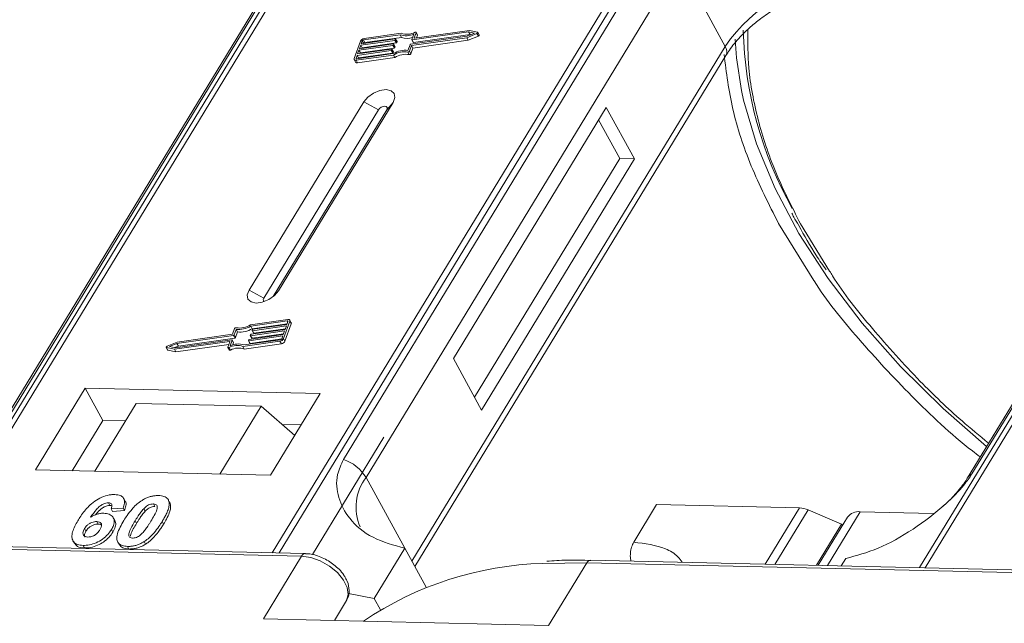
# Model space of a CAD drawing. Header units: millimetres. Extents: x 2145 to 3607, y 659 to 1692.
# Tile 60 of 85: x 3164 to 3212, y 1460 to 1490. Entities that reach past the tile are written whole.
import ezdxf

# ---------------------------------------------------------------- set-up
doc = ezdxf.new("R2010")
doc.units = ezdxf.units.MM

msp = doc.modelspace()

# ---------------------------------------------------------------- linework, layer by layer
at = {"color": 7, "linetype": 'Continuous', "lineweight": 15}
for p, q in [((3181.7, 1499.741), (3160.02, 1464.111)), ((3160.289, 1464.105), (3181.986, 1499.762)), ((3198.203, 1499.39), (3176.506, 1463.733)), ((3176.839, 1463.725), (3198.519, 1499.355)), ((3229.827, 1498.637), (3208.147, 1463.007)), ((3208.416, 1463.001), (3230.113, 1498.658)), ((3162.577, 1468.696), (3177.889, 1493.862)), ((3177.675, 1493.675), (3162.362, 1468.51)), ((3195.294, 1493.462), (3179.981, 1468.297)), ((3181.089, 1467.42), (3196.401, 1492.585)), ((3198.643, 1488.488), (3196.401, 1492.585)), ((3225.802, 1492.571), (3210.489, 1467.405)), ((3210.703, 1467.592), (3226.016, 1492.757)), ((3182.752, 1489.059), (3180.965, 1488.805)), ((3182.806, 1489.134), (3180.99, 1488.876)), ((3182.821, 1488.933), (3182.752, 1489.059)), ((3183.326, 1488.821), (3183.424, 1489.095)), ((3186.101, 1489.198), (3183.342, 1488.806)), ((3183.411, 1488.68), (3186.17, 1489.072)), ((3183.443, 1488.904), (3183.535, 1489.161)), ((3186.146, 1489.271), (3183.459, 1488.89)), ((3183.603, 1489.053), (3183.534, 1489.179)), ((3183.535, 1489.161), (3183.604, 1489.035)), ((3186.018, 1488.917), (3186.51, 1489.124)), ((3186.025, 1488.985), (3186.387, 1489.137)), ((3186.387, 1489.137), (3186.101, 1489.198)), ((3186.17, 1489.072), (3186.101, 1489.198)), ((3186.533, 1489.189), (3186.146, 1489.271)), ((3186.17, 1489.072), (3186.211, 1489.063)), ((3186.51, 1489.124), (3186.579, 1488.998)), ((3186.618, 1489.053), (3186.549, 1489.179)), ((3180.814, 1488.75), (3180.509, 1487.899)), ((3180.766, 1488.373), (3182.426, 1488.609)), ((3182.49, 1488.786), (3180.83, 1488.55)), ((3180.855, 1488.621), (3182.515, 1488.857)), ((3180.906, 1488.763), (3180.855, 1488.621)), ((3180.899, 1488.424), (3182.559, 1488.66)), ((3180.974, 1488.638), (3180.906, 1488.763)), ((3180.965, 1488.805), (3181.033, 1488.679)), ((3181.033, 1488.679), (3182.821, 1488.933)), ((3182.443, 1488.594), (3182.43, 1488.559)), ((3182.499, 1488.433), (3182.43, 1488.559)), ((3182.511, 1488.477), (3182.442, 1488.603)), ((3182.512, 1488.468), (3182.443, 1488.594)), ((3182.559, 1488.66), (3182.49, 1488.786)), ((3182.532, 1488.842), (3182.519, 1488.807)), ((3182.588, 1488.681), (3182.519, 1488.807)), ((3182.601, 1488.726), (3182.532, 1488.852)), ((3182.601, 1488.716), (3182.532, 1488.842)), ((3182.588, 1488.681), (3182.601, 1488.716)), ((3183.138, 1488.298), (3183.236, 1488.572)), ((3183.266, 1488.593), (3186.025, 1488.985)), ((3183.309, 1488.532), (3186.018, 1488.917)), ((3183.326, 1488.811), (3183.395, 1488.685)), ((3183.411, 1488.68), (3183.342, 1488.806)), ((3183.378, 1488.406), (3186.087, 1488.791)), ((3183.45, 1488.89), (3183.443, 1488.904)), ((3183.557, 1488.904), (3183.604, 1489.035)), ((3186.087, 1488.791), (3186.018, 1488.917)), ((3186.087, 1488.791), (3186.579, 1488.998)), ((3180.633, 1487.883), (3182.421, 1488.137)), ((3182.311, 1488.289), (3180.651, 1488.054)), ((3180.677, 1488.125), (3182.337, 1488.36)), ((3180.74, 1488.302), (3180.677, 1488.125)), ((3180.72, 1487.928), (3182.38, 1488.163)), ((3182.401, 1488.538), (3180.74, 1488.302)), ((3180.809, 1488.176), (3180.74, 1488.302)), ((3180.83, 1488.55), (3180.766, 1488.373)), ((3180.797, 1488.142), (3180.809, 1488.176)), ((3180.809, 1488.176), (3182.47, 1488.412)), ((3180.899, 1488.424), (3180.83, 1488.55)), ((3180.886, 1488.39), (3180.899, 1488.424)), ((3182.38, 1488.163), (3182.311, 1488.289)), ((3182.353, 1488.346), (3182.341, 1488.31)), ((3182.41, 1488.184), (3182.341, 1488.31)), ((3182.422, 1488.229), (3182.353, 1488.355)), ((3182.353, 1488.346), (3182.422, 1488.22)), ((3182.47, 1488.412), (3182.401, 1488.538)), ((3182.41, 1488.184), (3182.422, 1488.22)), ((3182.499, 1488.433), (3182.512, 1488.468)), ((3183.133, 1488.216), (3183.202, 1488.09)), ((3183.21, 1488.258), (3183.309, 1488.532)), ((3183.279, 1488.132), (3183.21, 1488.258)), ((3183.279, 1488.132), (3183.378, 1488.406)), ((3183.378, 1488.406), (3183.309, 1488.532)), ((3198.643, 1488.488), (3183.33, 1463.322)), ((3180.51, 1487.844), (3180.579, 1487.718)), ((3180.651, 1488.054), (3180.6, 1487.912)), ((3180.6, 1487.912), (3180.616, 1487.883)), ((3180.608, 1487.812), (3182.424, 1488.07)), ((3180.677, 1487.686), (3180.608, 1487.812)), ((3180.72, 1487.928), (3180.651, 1488.054)), ((3180.677, 1487.686), (3182.493, 1487.944)), ((3180.708, 1487.894), (3180.72, 1487.928)), ((3182.493, 1487.944), (3182.424, 1488.07)), ((3183.473, 1463.061), (3198.677, 1488.047)), ((3180.972, 1485.782), (3175.37, 1476.575)), ((3176.807, 1476.542), (3182.409, 1485.749)), ((3180.972, 1485.782), (3181.693, 1485.392)), ((3182.409, 1485.749), (3182.102, 1485.383)), ((3181.693, 1485.392), (3176.091, 1476.185)), ((3176.55, 1476.258), (3182.102, 1485.383)), ((3192.825, 1485.51), (3185.355, 1473.234)), ((3194.204, 1482.988), (3192.825, 1485.51)), ((3193.486, 1483.005), (3192.451, 1484.896)), ((3186.39, 1471.343), (3193.486, 1483.005)), ((3186.735, 1470.713), (3194.204, 1482.988)), ((3194.204, 1482.988), (3193.486, 1483.005)), ((3201.248, 1479.837), (3202.975, 1477.049)), ((3203.747, 1477.503), (3202.326, 1479.812)), ((3176.091, 1476.185), (3175.37, 1476.575)), ((3176.807, 1476.542), (3176.618, 1476.317)), ((3177.263, 1475.142), (3175.447, 1474.884)), ((3177.43, 1474.984), (3177.361, 1475.11)), ((3174.661, 1474.696), (3174.562, 1474.422)), ((3174.733, 1474.656), (3174.635, 1474.382)), ((3174.802, 1474.53), (3174.733, 1474.656)), ((3177.238, 1475.071), (3175.45, 1474.817)), ((3175.519, 1474.691), (3175.45, 1474.817)), ((3175.47, 1474.416), (3177.131, 1474.652)), ((3175.517, 1474.608), (3175.53, 1474.643)), ((3175.519, 1474.691), (3177.232, 1474.934)), ((3177.194, 1474.829), (3175.534, 1474.593)), ((3175.559, 1474.664), (3177.22, 1474.9)), ((3175.603, 1474.467), (3177.143, 1474.686)), ((3177.057, 1474.204), (3177.362, 1475.055)), ((3177.126, 1474.078), (3177.431, 1474.929)), ((3177.131, 1474.652), (3177.194, 1474.829)), ((3177.22, 1474.9), (3177.271, 1475.042)), ((3177.264, 1475.023), (3177.238, 1475.071)), ((3177.362, 1475.055), (3177.431, 1474.929)), ((3171.769, 1473.756), (3174.529, 1474.148)), ((3174.605, 1474.361), (3171.846, 1473.969)), ((3174.562, 1474.422), (3171.853, 1474.037)), ((3171.915, 1473.843), (3174.674, 1474.235)), ((3174.545, 1474.133), (3174.447, 1473.859)), ((3174.614, 1474.016), (3174.545, 1474.142)), ((3174.614, 1474.007), (3174.545, 1474.133)), ((3174.674, 1474.235), (3174.605, 1474.361)), ((3174.704, 1474.256), (3174.635, 1474.382)), ((3174.704, 1474.256), (3174.802, 1474.53)), ((3175.118, 1473.895), (3176.906, 1474.149)), ((3175.339, 1474.111), (3175.352, 1474.147)), ((3177.016, 1474.333), (3175.356, 1474.097)), ((3175.381, 1474.168), (3177.041, 1474.404)), ((3175.425, 1473.971), (3176.964, 1474.189)), ((3175.428, 1474.36), (3175.441, 1474.395)), ((3175.428, 1474.351), (3175.497, 1474.224)), ((3177.105, 1474.581), (3175.445, 1474.345)), ((3175.514, 1474.219), (3175.445, 1474.345)), ((3175.514, 1474.219), (3177.054, 1474.438)), ((3175.518, 1474.599), (3175.587, 1474.473)), ((3175.603, 1474.467), (3175.534, 1474.593)), ((3176.965, 1474.191), (3177.016, 1474.333)), ((3177.041, 1474.404), (3177.105, 1474.581)), ((3177.126, 1474.078), (3177.057, 1474.204)), ((3171.322, 1473.775), (3171.391, 1473.649)), ((3171.337, 1473.765), (3171.725, 1473.682)), ((3171.406, 1473.639), (3171.337, 1473.765)), ((3171.853, 1474.037), (3171.361, 1473.83)), ((3171.406, 1473.639), (3171.794, 1473.556)), ((3171.846, 1473.969), (3171.484, 1473.816)), ((3171.484, 1473.816), (3171.769, 1473.756)), ((3171.725, 1473.682), (3174.412, 1474.064)), ((3171.794, 1473.556), (3171.725, 1473.682)), ((3171.729, 1473.765), (3171.915, 1473.843)), ((3171.794, 1473.556), (3174.383, 1473.924)), ((3171.915, 1473.843), (3171.846, 1473.969)), ((3174.428, 1474.049), (3174.336, 1473.793)), ((3174.337, 1473.774), (3174.406, 1473.648)), ((3174.459, 1473.644), (3174.39, 1473.77)), ((3174.425, 1474.04), (3174.412, 1474.064)), ((3174.577, 1473.902), (3174.614, 1474.007)), ((3175.064, 1473.82), (3176.881, 1474.078)), ((3175.133, 1473.694), (3175.064, 1473.82)), ((3175.133, 1473.694), (3176.95, 1473.952)), ((3175.339, 1474.102), (3175.408, 1473.976)), ((3175.425, 1473.971), (3175.356, 1474.097)), ((3176.881, 1474.078), (3176.95, 1473.952)), ((3185.355, 1473.234), (3186.735, 1470.713)), ((3167.354, 1471.78), (3164.926, 1467.791)), ((3178.847, 1471.517), (3167.354, 1471.78)), ((3167.354, 1471.78), (3168.216, 1470.204)), ((3176.419, 1467.527), (3178.847, 1471.517)), ((3169.852, 1471.038), (3167.836, 1467.724)), ((3169.852, 1471.038), (3175.958, 1470.898)), ((3173.941, 1467.584), (3175.958, 1470.898)), ((3175.958, 1470.898), (3177.602, 1469.471)), ((3168.216, 1470.204), (3166.723, 1467.749)), ((3169.329, 1470.179), (3168.216, 1470.204)), ((3177.913, 1469.982), (3176.99, 1470.003)), ((3181.961, 1469.391), (3178.469, 1463.651)), ((3164.926, 1467.791), (3176.419, 1467.527)), ((3181.089, 1467.42), (3182.985, 1463.953)), ((3168.491, 1466.174), (3168.56, 1466.048)), ((3169.313, 1466.262), (3169.244, 1466.388)), ((3170.695, 1466.123), (3170.764, 1465.997)), ((3171.375, 1466.384), (3171.369, 1466.395)), ((3171.447, 1466.265), (3171.516, 1466.139)), ((3194.171, 1464.251), (3195.291, 1466.093)), ((3195.291, 1466.093), (3202.275, 1465.932)), ((3169.209, 1465.922), (3168.625, 1465.883)), ((3168.625, 1465.883), (3168.694, 1465.757)), ((3168.694, 1465.757), (3169.278, 1465.796)), ((3169.209, 1465.922), (3169.278, 1465.796)), ((3170.292, 1465.763), (3170.223, 1465.889)), ((3202.275, 1465.932), (3200.6, 1463.18)), ((3202.694, 1465.834), (3201.072, 1463.169)), ((3202.694, 1465.834), (3204.325, 1465.138)), ((3204.626, 1465.48), (3203.191, 1463.121)), ((3203.637, 1463.11), (3205.237, 1465.74)), ((3208.813, 1465.658), (3205.237, 1465.74)), ((3167.926, 1465.261), (3167.995, 1465.135)), ((3168.804, 1465.315), (3168.735, 1465.441)), ((3169.8, 1465.297), (3169.869, 1465.171)), ((3171.126, 1465.266), (3171.195, 1465.14)), ((3203.098, 1463.123), (3204.325, 1465.138)), ((3204.369, 1465.057), (3204.325, 1465.138)), ((3167.327, 1464.917), (3167.396, 1464.791)), ((3168.647, 1464.875), (3168.716, 1464.749)), ((3143.754, 1464.356), (3177.937, 1463.571)), ((3178.119, 1463.696), (3143.936, 1464.48)), ((3166.762, 1464.325), (3166.831, 1464.199)), ((3167.256, 1464.095), (3167.325, 1463.969)), ((3168.95, 1464.259), (3169.019, 1464.133)), ((3169.431, 1464.046), (3169.5, 1463.919)), ((3170.237, 1464.28), (3170.306, 1464.154)), ((3177.937, 1463.571), (3176.069, 1460.502)), ((3182.985, 1463.953), (3181.491, 1461.498)), ((3182.985, 1463.953), (3184.027, 1462.048)), ((3189.721, 1463.213), (3191.88, 1463.251)), ((3190.013, 1460.182), (3191.88, 1463.251)), ((3191.88, 1463.251), (3226.063, 1462.467)), ((3226.246, 1462.592), (3192.063, 1463.376)), ((3204.313, 1463.095), (3204.534, 1463.459)), ((3180.228, 1461.739), (3181.491, 1461.498)), ((3180.13, 1461.396), (3179.538, 1460.423)), ((3179.538, 1460.423), (3180.13, 1461.396)), ((3181.491, 1461.498), (3181.79, 1460.951)), ((3176.069, 1460.502), (3190.013, 1460.182))]:
    msp.add_line(p, q, dxfattribs=at)
at = {"color": 7, "linetype": 'Continuous', "lineweight": 15, "flags": 128}
for points in [[(3183.481, 1489.184), (3183.493, 1489.188), (3183.504, 1489.19), (3183.515, 1489.19), (3183.524, 1489.188), (3183.531, 1489.184), (3183.535, 1489.177), (3183.537, 1489.17), (3183.535, 1489.161)], [(3186.533, 1489.189), (3186.543, 1489.185), (3186.549, 1489.179), (3186.551, 1489.17), (3186.55, 1489.161), (3186.544, 1489.15), (3186.535, 1489.14), (3186.523, 1489.131), (3186.51, 1489.124)], [(3186.579, 1488.998), (3186.592, 1489.005), (3186.604, 1489.014), (3186.613, 1489.024), (3186.619, 1489.034), (3186.62, 1489.044), (3186.618, 1489.053)], [(3182.426, 1488.609), (3182.43, 1488.609), (3182.434, 1488.609), (3182.438, 1488.607), (3182.44, 1488.606), (3182.442, 1488.603), (3182.443, 1488.601), (3182.443, 1488.598), (3182.443, 1488.594)], [(3182.515, 1488.857), (3182.52, 1488.857), (3182.524, 1488.857), (3182.527, 1488.856), (3182.53, 1488.854), (3182.531, 1488.852), (3182.533, 1488.849), (3182.533, 1488.846), (3182.532, 1488.842)], [(3183.342, 1488.806), (3183.338, 1488.806), (3183.334, 1488.806), (3183.33, 1488.807), (3183.328, 1488.809), (3183.326, 1488.811), (3183.325, 1488.814), (3183.325, 1488.817), (3183.326, 1488.821)], [(3183.459, 1488.89), (3183.455, 1488.89), (3183.451, 1488.89), (3183.447, 1488.891), (3183.445, 1488.893), (3183.443, 1488.895), (3183.442, 1488.898), (3183.442, 1488.901), (3183.443, 1488.904)], [(3199.441, 1486.337), (3199.198, 1487.929), (3199.134, 1488.851)], [(3182.337, 1488.36), (3182.341, 1488.361), (3182.345, 1488.36), (3182.349, 1488.359), (3182.351, 1488.358), (3182.353, 1488.355), (3182.354, 1488.352), (3182.354, 1488.349), (3182.353, 1488.346)], [(3180.608, 1487.812), (3180.582, 1487.81), (3180.558, 1487.813), (3180.538, 1487.819), (3180.522, 1487.829), (3180.511, 1487.843), (3180.504, 1487.86), (3180.504, 1487.878), (3180.509, 1487.899)], [(3180.6, 1487.912), (3180.599, 1487.905), (3180.599, 1487.899), (3180.601, 1487.893), (3180.605, 1487.889), (3180.61, 1487.885), (3180.617, 1487.883), (3180.625, 1487.882), (3180.633, 1487.883)], [(3182.409, 1485.749), (3182.497, 1485.985), (3182.463, 1486.188), (3182.311, 1486.326), (3182.064, 1486.379), (3181.761, 1486.339), (3181.447, 1486.211), (3181.17, 1486.016), (3180.972, 1485.782)], [(3211.42, 1468.936), (3209.294, 1470.787), (3207.212, 1472.84), (3205.33, 1474.965), (3203.669, 1477.139), (3202.247, 1479.338), (3201.078, 1481.54), (3200.174, 1483.721), (3199.545, 1485.858), (3199.441, 1486.337)], [(3182.102, 1485.383), (3182.128, 1485.45), (3182.118, 1485.508), (3182.074, 1485.547), (3182.004, 1485.562), (3181.918, 1485.551), (3181.828, 1485.514), (3181.749, 1485.459), (3181.693, 1485.392)], [(3175.37, 1476.575), (3175.282, 1476.339), (3175.316, 1476.136), (3175.469, 1475.998), (3175.715, 1475.945), (3176.018, 1475.985), (3176.332, 1476.113), (3176.609, 1476.309), (3176.807, 1476.542)], [(3176.091, 1476.185), (3176.066, 1476.118), (3176.075, 1476.06), (3176.119, 1476.021), (3176.123, 1476.019)], [(3177.263, 1475.142), (3177.289, 1475.144), (3177.313, 1475.141), (3177.333, 1475.135), (3177.349, 1475.124), (3177.36, 1475.111), (3177.366, 1475.094), (3177.367, 1475.075), (3177.362, 1475.055)], [(3175.534, 1474.593), (3175.53, 1474.593), (3175.526, 1474.594), (3175.522, 1474.595), (3175.52, 1474.596), (3175.518, 1474.599), (3175.517, 1474.601), (3175.517, 1474.605), (3175.517, 1474.608)], [(3177.271, 1475.042), (3177.272, 1475.049), (3177.272, 1475.055), (3177.27, 1475.061), (3177.266, 1475.065), (3177.261, 1475.069), (3177.254, 1475.071), (3177.246, 1475.072), (3177.238, 1475.071)], [(3174.529, 1474.148), (3174.533, 1474.148), (3174.537, 1474.148), (3174.54, 1474.147), (3174.543, 1474.145), (3174.545, 1474.143), (3174.546, 1474.14), (3174.546, 1474.137), (3174.545, 1474.133)], [(3175.445, 1474.345), (3175.44, 1474.345), (3175.437, 1474.345), (3175.433, 1474.346), (3175.43, 1474.348), (3175.429, 1474.35), (3175.428, 1474.353), (3175.427, 1474.356), (3175.428, 1474.36)], [(3171.337, 1473.765), (3171.328, 1473.768), (3171.322, 1473.775), (3171.32, 1473.783), (3171.321, 1473.793), (3171.327, 1473.804), (3171.336, 1473.814), (3171.348, 1473.823), (3171.361, 1473.83)], [(3174.39, 1473.77), (3174.378, 1473.766), (3174.367, 1473.763), (3174.356, 1473.764), (3174.347, 1473.766), (3174.34, 1473.77), (3174.336, 1473.776), (3174.334, 1473.784), (3174.336, 1473.793)], [(3174.406, 1473.648), (3174.409, 1473.644), (3174.416, 1473.64), (3174.425, 1473.637), (3174.435, 1473.637), (3174.447, 1473.64), (3174.459, 1473.644)], [(3174.412, 1474.064), (3174.416, 1474.064), (3174.42, 1474.064), (3174.423, 1474.063), (3174.426, 1474.061), (3174.428, 1474.059), (3174.429, 1474.056), (3174.429, 1474.053), (3174.428, 1474.049)], [(3175.356, 1474.097), (3175.351, 1474.097), (3175.347, 1474.097), (3175.344, 1474.098), (3175.341, 1474.1), (3175.339, 1474.102), (3175.338, 1474.105), (3175.338, 1474.108), (3175.339, 1474.111)], [(3177.937, 1463.571), (3178.384, 1463.507), (3178.851, 1463.341), (3179.3, 1463.085), (3179.69, 1462.763), (3179.989, 1462.401), (3180.17, 1462.032), (3180.219, 1461.687), (3180.13, 1461.396)]]:
    msp.add_lwpolyline(points, dxfattribs=at)
at = {"color": 7, "linetype": 'Continuous', "lineweight": 15}
for centre, radius, start, end in [((3204.816, 1484.336), 7.439, 91.2925, 146.0732), ((3183.043, 1489.918), 0.907, 251.2927, 294.8085), ((3183.089, 1489.903), 0.819, 249.8549, 298.6145), ((3183.584, 1489.044), 0.0214, 336.1246, 26.8104), ((3218.345, 1489.766), 18.828, 181.473, 209.2705), ((3181.02, 1488.649), 0.229, 97.4207, 153.8527), ((3180.974, 1488.729), 0.0762, 97.4207, 153.8527), ((3181.044, 1488.603), 0.0769, 97.5763, 152.4403), ((3182.396, 1488.576), 0.0381, 277.4207, 333.8527), ((3182.485, 1488.824), 0.0381, 277.4207, 333.8527), ((3182.554, 1488.698), 0.0381, 277.4207, 333.8527), ((3182.591, 1488.721), 0.011, 336.9348, 26.0002), ((3183.103, 1489.735), 0.85, 250.6487, 287.8017), ((3183.271, 1488.555), 0.0381, 97.4207, 153.8527), ((3183.407, 1488.694), 0.0149, 216.6597, 287.1115), ((3182.307, 1488.327), 0.0381, 277.4207, 333.8527), ((3182.376, 1488.201), 0.0381, 277.4207, 333.8527), ((3183.024, 1487.13), 1.173, 84.4424, 120.9301), ((3182.412, 1488.224), 0.011, 336.9348, 26.0002), ((3182.967, 1487.233), 0.998, 80.3986, 122.9491), ((3182.465, 1488.449), 0.0381, 277.4207, 333.8527), ((3183.036, 1487.107), 0.998, 80.3986, 122.9491), ((3182.501, 1488.472), 0.011, 336.9348, 26.0002), ((3183.144, 1488.289), 0.0736, 261.7629, 334.647), ((3183.213, 1488.163), 0.0736, 261.7629, 334.647), ((3198.301, 1488.24), 0.422, 332.7392, 35.9387), ((3180.651, 1487.771), 0.0892, 216.6597, 287.1115), ((3174.727, 1474.665), 0.0736, 81.7629, 154.647), ((3174.847, 1475.823), 1.173, 264.4424, 300.9301), ((3174.904, 1475.721), 0.998, 260.3986, 302.9491), ((3174.916, 1475.697), 1.173, 264.4424, 300.9301), ((3175.564, 1474.627), 0.0381, 97.4207, 153.8527), ((3177.37, 1474.955), 0.0661, 336.9348, 26.0002), ((3174.6, 1474.398), 0.0381, 277.4207, 333.8527), ((3174.669, 1474.272), 0.0381, 277.4207, 333.8527), ((3175.386, 1474.13), 0.0381, 97.4207, 153.8527), ((3175.475, 1474.378), 0.0381, 97.4207, 153.8527), ((3175.509, 1474.233), 0.0149, 216.6597, 287.1115), ((3175.599, 1474.482), 0.0149, 216.6597, 287.1115), ((3176.851, 1474.305), 0.229, 277.4207, 333.8527), ((3176.897, 1474.224), 0.0762, 277.4207, 333.8527), ((3171.409, 1473.66), 0.0212, 210.2186, 262.8226), ((3174.782, 1473.051), 0.819, 69.8549, 118.6145), ((3174.828, 1473.036), 0.907, 71.2927, 114.8085), ((3174.851, 1472.925), 0.819, 69.8549, 118.6145), ((3174.604, 1474.012), 0.011, 336.9348, 26.0002), ((3175.42, 1473.985), 0.0149, 216.6597, 287.1115), ((3176.92, 1474.178), 0.229, 277.4207, 333.8527), ((3179.338, 1466.347), 2.052, 31.4947, 71.765), ((3183.034, 1465.956), 2.434, 143.0587, 202.974), ((3210.901, 1467.148), 0.486, 114.0436, 148.1804), ((3202.225, 1464.779), 1.154, 66.0507, 87.522), ((3205.157, 1465.081), 0.664, 83.0653, 142.99), ((3178.129, 1463.486), 0.21, 92.0598, 156.0028), ((3190.189, 1446.748), 16.472, 91.6287, 124.0831), ((3192.08, 1463.155), 0.221, 94.3757, 154.3004)]:
    msp.add_arc(centre, radius, start, end, dxfattribs=at)
for points, knots in [([(3198.693, 1488.049), (3198.741, 1488.134), (3198.912, 1488.434), (3199.319, 1488.912), (3199.846, 1489.426), (3200.401, 1489.874), (3200.927, 1490.236), (3201.296, 1490.445), (3201.431, 1490.522)], [0, 0, 0, 0, 0.0972859, 0.3406221, 0.5254687, 0.6869716, 0.885597, 1, 1, 1, 1]), ([(3202.326, 1479.812), (3201.897, 1480.657), (3201.025, 1482.373), (3200.191, 1484.933), (3199.745, 1487.273), (3199.746, 1488.692), (3199.747, 1489.313)], [0, 0, 0, 0, 0.255322, 0.518562, 0.789217, 1, 1, 1, 1]), ([(3198.585, 1488.093), (3198.698, 1487.21), (3198.925, 1485.445), (3199.827, 1482.661), (3200.776, 1480.775), (3201.248, 1479.837)], [0, 0, 0, 0, 0.3344532, 0.6690302, 1, 1, 1, 1]), ([(3201.903, 1480.34), (3201.933, 1480.277), (3202.026, 1480.077), (3202.151, 1479.877), (3202.235, 1479.74)], [0, 0, 0, 0, 0.317467, 1, 1, 1, 1]), ([(3202.235, 1479.74), (3202.509, 1479.243), (3202.907, 1478.519), (3203.411, 1477.801), (3203.57, 1477.575)], [0, 0, 0, 0, 0.685846, 1, 1, 1, 1]), ([(3211.517, 1469.094), (3211.079, 1469.454), (3209.9, 1470.422), (3207.96, 1472.288), (3205.826, 1474.659), (3204.371, 1476.481), (3203.793, 1477.428), (3203.747, 1477.503)], [0, 0, 0, 0, 0.139905, 0.3768262, 0.6798421, 0.9746062, 1, 1, 1, 1]), ([(3202.975, 1477.049), (3202.979, 1477.044), (3203.576, 1476.079), (3205.147, 1474.16), (3207.726, 1471.374), (3209.766, 1469.44), (3210.979, 1468.517), (3211.107, 1468.42)], [0, 0, 0, 0, 0.001708, 0.316913, 0.637904, 0.961869, 1, 1, 1, 1]), ([(3179.981, 1468.297), (3179.869, 1468.05), (3179.584, 1467.42), (3179.694, 1466.403), (3180.251, 1465.328), (3181.342, 1464.409), (3182.439, 1464.105), (3182.985, 1463.953)], [0, 0, 0, 0, 0.1257134, 0.3212757, 0.5244662, 0.763484, 1, 1, 1, 1]), ([(3204.534, 1463.459), (3205.053, 1463.596), (3206.089, 1463.87), (3207.836, 1464.84), (3209.274, 1465.949), (3210.239, 1466.914), (3210.577, 1467.408), (3210.703, 1467.592)], [0, 0, 0, 0, 0.249096, 0.498243, 0.745205, 0.90541, 1, 1, 1, 1]), ([(3210.487, 1467.404), (3210.483, 1467.398), (3210.389, 1467.214), (3210.075, 1466.812), (3209.674, 1466.354), (3209.381, 1466.098), (3209.302, 1466.03)], [0, 0, 0, 0, 0.0148763, 0.4238311, 0.846052, 1, 1, 1, 1]), ([(3167.027, 1465.344), (3167.079, 1465.426), (3167.235, 1465.672), (3167.508, 1466.012), (3167.898, 1466.319), (3168.26, 1466.499), (3168.577, 1466.578), (3168.748, 1466.58), (3168.811, 1466.581)], [0, 0, 0, 0, 0.142337, 0.429127, 0.589943, 0.751205, 0.909895, 1, 1, 1, 1]), ([(3168.811, 1466.581), (3168.904, 1466.572), (3169.074, 1466.556), (3169.23, 1466.438), (3169.299, 1466.265), (3169.272, 1466.08), (3169.223, 1465.958), (3169.209, 1465.922)], [0, 0, 0, 0, 0.2426908, 0.4390024, 0.635006, 0.8950587, 1, 1, 1, 1]), ([(3170.137, 1466.298), (3170.188, 1466.328), (3170.29, 1466.389), (3170.455, 1466.457), (3170.621, 1466.505), (3170.757, 1466.526), (3170.864, 1466.532), (3170.917, 1466.532), (3170.944, 1466.532)], [0, 0, 0, 0, 0.193776, 0.3936, 0.587864, 0.788908, 0.894169, 1, 1, 1, 1]), ([(3170.944, 1466.532), (3170.991, 1466.53), (3171.086, 1466.525), (3171.212, 1466.495), (3171.32, 1466.444), (3171.387, 1466.381), (3171.427, 1466.319), (3171.441, 1466.283), (3171.447, 1466.265)], [0, 0, 0, 0, 0.192627, 0.388684, 0.582013, 0.783201, 0.891038, 1, 1, 1, 1]), ([(3168.491, 1466.174), (3168.45, 1466.171), (3168.368, 1466.166), (3168.221, 1466.107), (3168.055, 1466.004), (3167.842, 1465.784), (3167.713, 1465.6), (3167.624, 1465.474)], [0, 0, 0, 0, 0.112049, 0.22438, 0.370115, 0.570276, 1, 1, 1, 1]), ([(3167.87, 1465.592), (3167.87, 1465.592), (3167.926, 1465.67), (3168.03, 1465.789), (3168.207, 1465.935), (3168.358, 1466.013), (3168.48, 1466.046), (3168.537, 1466.047), (3168.56, 1466.048)], [0, 0, 0, 0, 0.000071, 0.368569, 0.571075, 0.774891, 0.911654, 1, 1, 1, 1]), ([(3168.625, 1465.883), (3168.645, 1465.931), (3168.677, 1466.006), (3168.666, 1466.096), (3168.62, 1466.148), (3168.555, 1466.17), (3168.509, 1466.172), (3168.491, 1466.174)], [0, 0, 0, 0, 0.33384, 0.524547, 0.716372, 0.891824, 1, 1, 1, 1]), ([(3168.56, 1466.048), (3168.599, 1466.046), (3168.642, 1466.045), (3168.667, 1466.025), (3168.669, 1466.023)], [0, 0, 0, 0, 0.900108, 1, 1, 1, 1]), ([(3169.25, 1465.314), (3169.302, 1465.396), (3169.419, 1465.582), (3169.668, 1465.905), (3169.926, 1466.161), (3170.116, 1466.284), (3170.137, 1466.298)], [0, 0, 0, 0, 0.237381, 0.538918, 0.949082, 1, 1, 1, 1]), ([(3169.278, 1465.796), (3169.305, 1465.876), (3169.36, 1466.037), (3169.367, 1466.204), (3169.313, 1466.256), (3169.31, 1466.26)], [0, 0, 0, 0, 0.4817849, 0.9693075, 1, 1, 1, 1]), ([(3170.223, 1465.889), (3170.266, 1465.932), (3170.335, 1466), (3170.46, 1466.075), (3170.573, 1466.114), (3170.65, 1466.122), (3170.69, 1466.123), (3170.695, 1466.123)], [0, 0, 0, 0, 0.334804, 0.542561, 0.750382, 0.970721, 1, 1, 1, 1]), ([(3170.292, 1465.763), (3170.335, 1465.806), (3170.404, 1465.874), (3170.529, 1465.949), (3170.642, 1465.988), (3170.719, 1465.996), (3170.759, 1465.997), (3170.764, 1465.997)], [0, 0, 0, 0, 0.334804, 0.542561, 0.750382, 0.970721, 1, 1, 1, 1]), ([(3170.695, 1466.123), (3170.734, 1466.119), (3170.803, 1466.111), (3170.867, 1466.063), (3170.894, 1465.975), (3170.864, 1465.807), (3170.742, 1465.563), (3170.63, 1465.374), (3170.573, 1465.279)], [0, 0, 0, 0, 0.105646, 0.186221, 0.267042, 0.431541, 0.712708, 1, 1, 1, 1]), ([(3171.447, 1466.265), (3171.455, 1466.231), (3171.472, 1466.162), (3171.461, 1466.018), (3171.415, 1465.835), (3171.327, 1465.631), (3171.229, 1465.441), (3171.16, 1465.325), (3171.126, 1465.266)], [0, 0, 0, 0, 0.118432, 0.239329, 0.449434, 0.664178, 0.83182, 1, 1, 1, 1]), ([(3171.195, 1465.14), (3171.243, 1465.222), (3171.351, 1465.405), (3171.487, 1465.707), (3171.555, 1465.968), (3171.524, 1466.104), (3171.516, 1466.139)], [0, 0, 0, 0, 0.2367747, 0.5279276, 0.8783337, 1, 1, 1, 1]), ([(3171.516, 1466.139), (3171.504, 1466.171), (3171.486, 1466.219), (3171.447, 1466.255), (3171.434, 1466.267)], [0, 0, 0, 0, 0.667997, 1, 1, 1, 1]), ([(3167.624, 1465.474), (3167.676, 1465.503), (3167.78, 1465.562), (3167.919, 1465.616), (3168.029, 1465.644), (3168.11, 1465.66), (3168.191, 1465.668), (3168.242, 1465.668), (3168.268, 1465.668)], [0, 0, 0, 0, 0.243654, 0.49576, 0.617892, 0.741503, 0.870025, 1, 1, 1, 1]), ([(3168.268, 1465.668), (3168.361, 1465.658), (3168.548, 1465.639), (3168.717, 1465.5), (3168.796, 1465.311), (3168.765, 1465.092), (3168.683, 1464.942), (3168.647, 1464.875)], [0, 0, 0, 0, 0.210216, 0.421975, 0.620016, 0.831037, 1, 1, 1, 1]), ([(3169.8, 1465.297), (3169.825, 1465.338), (3169.876, 1465.42), (3169.947, 1465.53), (3170.015, 1465.63), (3170.078, 1465.717), (3170.145, 1465.804), (3170.197, 1465.861), (3170.223, 1465.889)], [0, 0, 0, 0, 0.20527, 0.410616, 0.557148, 0.703844, 0.851475, 1, 1, 1, 1]), ([(3169.869, 1465.171), (3169.894, 1465.212), (3169.945, 1465.293), (3170.016, 1465.404), (3170.084, 1465.503), (3170.147, 1465.591), (3170.214, 1465.678), (3170.266, 1465.735), (3170.292, 1465.763)], [0, 0, 0, 0, 0.20527, 0.410616, 0.557148, 0.703844, 0.851475, 1, 1, 1, 1]), ([(3167.256, 1464.095), (3167.163, 1464.104), (3166.976, 1464.122), (3166.792, 1464.251), (3166.697, 1464.443), (3166.724, 1464.776), (3166.876, 1465.09), (3167.006, 1465.308), (3167.027, 1465.344)], [0, 0, 0, 0, 0.148269, 0.297647, 0.442421, 0.607851, 0.935658, 1, 1, 1, 1]), ([(3167.327, 1464.917), (3167.362, 1464.967), (3167.418, 1465.051), (3167.547, 1465.153), (3167.675, 1465.218), (3167.808, 1465.258), (3167.888, 1465.26), (3167.926, 1465.261)], [0, 0, 0, 0, 0.276721, 0.45687, 0.637007, 0.824068, 1, 1, 1, 1]), ([(3167.396, 1464.791), (3167.431, 1464.841), (3167.487, 1464.924), (3167.616, 1465.027), (3167.744, 1465.092), (3167.877, 1465.132), (3167.957, 1465.134), (3167.995, 1465.135)], [0, 0, 0, 0, 0.276721, 0.45687, 0.637007, 0.824068, 1, 1, 1, 1]), ([(3167.926, 1465.261), (3167.973, 1465.257), (3168.059, 1465.248), (3168.139, 1465.188), (3168.174, 1465.103), (3168.15, 1464.989), (3168.104, 1464.907), (3168.08, 1464.864)], [0, 0, 0, 0, 0.213757, 0.394944, 0.576585, 0.777311, 1, 1, 1, 1]), ([(3167.995, 1465.135), (3168.044, 1465.132), (3168.112, 1465.128), (3168.15, 1465.096), (3168.161, 1465.087)], [0, 0, 0, 0, 0.715718, 1, 1, 1, 1]), ([(3168.716, 1464.749), (3168.759, 1464.832), (3168.846, 1464.997), (3168.866, 1465.196), (3168.81, 1465.281), (3168.792, 1465.309)], [0, 0, 0, 0, 0.401791, 0.807526, 1, 1, 1, 1]), ([(3169.431, 1464.046), (3169.337, 1464.054), (3169.15, 1464.071), (3168.969, 1464.198), (3168.88, 1464.396), (3168.94, 1464.775), (3169.124, 1465.094), (3169.25, 1465.314)], [0, 0, 0, 0, 0.1475277, 0.2965695, 0.43214, 0.6087374, 1, 1, 1, 1]), ([(3169.68, 1464.455), (3169.634, 1464.461), (3169.559, 1464.471), (3169.499, 1464.526), (3169.482, 1464.62), (3169.516, 1464.788), (3169.641, 1465.028), (3169.747, 1465.207), (3169.8, 1465.297)], [0, 0, 0, 0, 0.125351, 0.202197, 0.279182, 0.459742, 0.727968, 1, 1, 1, 1]), ([(3169.571, 1464.539), (3169.575, 1464.571), (3169.589, 1464.686), (3169.713, 1464.903), (3169.817, 1465.081), (3169.869, 1465.171)], [0, 0, 0, 0, 0.159501, 0.57679, 1, 1, 1, 1]), ([(3170.573, 1465.279), (3170.548, 1465.238), (3170.498, 1465.156), (3170.426, 1465.046), (3170.358, 1464.947), (3170.295, 1464.86), (3170.229, 1464.773), (3170.177, 1464.717), (3170.151, 1464.688)], [0, 0, 0, 0, 0.205942, 0.411959, 0.558149, 0.704502, 0.851801, 1, 1, 1, 1]), ([(3171.126, 1465.266), (3171.074, 1465.184), (3170.957, 1464.998), (3170.712, 1464.68), (3170.456, 1464.423), (3170.265, 1464.298), (3170.237, 1464.28)], [0, 0, 0, 0, 0.236629, 0.537361, 0.932986, 1, 1, 1, 1]), ([(3170.306, 1464.154), (3170.355, 1464.186), (3170.453, 1464.252), (3170.617, 1464.393), (3170.792, 1464.575), (3170.954, 1464.778), (3171.087, 1464.967), (3171.159, 1465.083), (3171.195, 1465.14)], [0, 0, 0, 0, 0.11827, 0.23888, 0.450732, 0.667209, 0.83334, 1, 1, 1, 1]), ([(3167.494, 1464.505), (3167.448, 1464.51), (3167.355, 1464.522), (3167.273, 1464.596), (3167.241, 1464.695), (3167.267, 1464.808), (3167.308, 1464.881), (3167.327, 1464.917)], [0, 0, 0, 0, 0.207905, 0.419981, 0.630626, 0.821735, 1, 1, 1, 1]), ([(3168.647, 1464.875), (3168.591, 1464.793), (3168.479, 1464.628), (3168.218, 1464.396), (3167.901, 1464.217), (3167.561, 1464.106), (3167.358, 1464.099), (3167.256, 1464.095)], [0, 0, 0, 0, 0.197831, 0.3973, 0.59891, 0.798741, 1, 1, 1, 1]), ([(3167.342, 1464.501), (3167.332, 1464.525), (3167.309, 1464.578), (3167.337, 1464.682), (3167.377, 1464.755), (3167.396, 1464.791)], [0, 0, 0, 0, 0.296139, 0.660307, 1, 1, 1, 1]), ([(3167.325, 1463.969), (3167.425, 1463.973), (3167.627, 1463.98), (3167.957, 1464.086), (3168.268, 1464.258), (3168.537, 1464.488), (3168.655, 1464.661), (3168.716, 1464.749)], [0, 0, 0, 0, 0.198208, 0.398397, 0.584963, 0.787074, 1, 1, 1, 1]), ([(3168.08, 1464.864), (3168.045, 1464.811), (3167.989, 1464.727), (3167.869, 1464.618), (3167.749, 1464.553), (3167.618, 1464.51), (3167.538, 1464.507), (3167.494, 1464.505)], [0, 0, 0, 0, 0.288697, 0.463553, 0.639942, 0.801808, 1, 1, 1, 1]), ([(3170.151, 1464.688), (3170.109, 1464.646), (3170.04, 1464.578), (3169.916, 1464.503), (3169.804, 1464.465), (3169.726, 1464.455), (3169.686, 1464.455), (3169.68, 1464.455)], [0, 0, 0, 0, 0.333678, 0.540413, 0.747264, 0.961209, 1, 1, 1, 1]), ([(3166.841, 1464.206), (3166.87, 1464.158), (3166.937, 1464.048), (3167.128, 1463.981), (3167.277, 1463.972), (3167.325, 1463.969)], [0, 0, 0, 0, 0.338595, 0.784132, 1, 1, 1, 1]), ([(3169.031, 1464.141), (3169.052, 1464.103), (3169.105, 1464.005), (3169.283, 1463.935), (3169.438, 1463.924), (3169.5, 1463.919)], [0, 0, 0, 0, 0.2754092, 0.7103646, 1, 1, 1, 1]), ([(3170.237, 1464.28), (3170.187, 1464.25), (3170.084, 1464.189), (3169.919, 1464.121), (3169.753, 1464.073), (3169.617, 1464.052), (3169.51, 1464.045), (3169.457, 1464.045), (3169.431, 1464.046)], [0, 0, 0, 0, 0.193769, 0.393564, 0.587886, 0.789131, 0.894283, 1, 1, 1, 1]), ([(3169.5, 1463.919), (3169.548, 1463.92), (3169.647, 1463.921), (3169.805, 1463.943), (3169.971, 1463.988), (3170.111, 1464.045), (3170.223, 1464.103), (3170.279, 1464.137), (3170.306, 1464.154)], [0, 0, 0, 0, 0.193594, 0.390501, 0.584817, 0.78683, 0.892868, 1, 1, 1, 1]), ([(3194.171, 1464.251), (3194.132, 1464.175), (3194.055, 1464.023), (3194.006, 1463.732), (3194, 1463.489), (3194.03, 1463.365), (3194.038, 1463.331)], [0, 0, 0, 0, 0.295987, 0.591974, 0.887961, 1, 1, 1, 1]), ([(3196.546, 1463.273), (3196.479, 1463.366), (3196.279, 1463.639), (3195.567, 1464.075), (3194.721, 1464.182), (3194.171, 1464.251)], [0, 0, 0, 0, 0.152259, 0.448917, 1, 1, 1, 1]), ([(3179.251, 1463.338), (3179.051, 1463.441), (3178.772, 1463.584), (3178.386, 1463.678), (3178.215, 1463.685), (3178.122, 1463.688)], [0, 0, 0, 0, 0.538027, 0.74783, 1, 1, 1, 1]), ([(3180.082, 1462.494), (3180.056, 1462.544), (3179.978, 1462.697), (3179.721, 1463.002), (3179.432, 1463.208), (3179.251, 1463.338)], [0, 0, 0, 0, 0.1526432, 0.4684968, 1, 1, 1, 1]), ([(3192.072, 1463.359), (3191.677, 1463.373), (3190.936, 1463.399), (3190.242, 1463.345), (3189.919, 1463.32)], [0, 0, 0, 0, 0.533839, 1, 1, 1, 1]), ([(3180.129, 1461.415), (3180.142, 1461.43), (3180.25, 1461.557), (3180.281, 1461.9), (3180.223, 1462.251), (3180.111, 1462.444), (3180.082, 1462.494)], [0, 0, 0, 0, 0.054424, 0.4493774, 0.857077, 1, 1, 1, 1])]:
    msp.add_open_spline(points, degree=3, knots=knots, dxfattribs=at)

doc.saveas('drawing.dxf')
